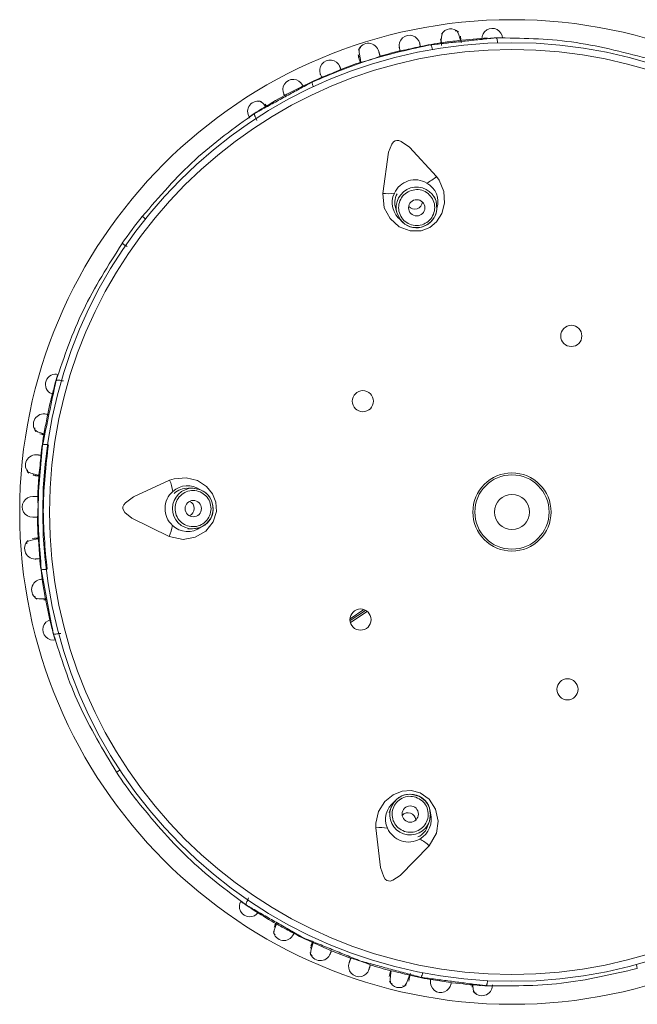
# Model space of a CAD drawing. Header units: millimetres. Extents: x 303.4 to 303.76, y 269.15 to 270.6.
# Tile 4 of 5: x 303.5387 to 303.5766, y 269.8761 to 269.9365. Entities that reach past the tile are written whole.
import ezdxf

# ---------------------------------------------------------------- set-up
doc = ezdxf.new("R2010")
doc.units = ezdxf.units.MM
doc.layers.add('SANINDUSA', color=3, linetype='Continuous')

msp = doc.modelspace()

# ---------------------------------------------------------------- linework, layer by layer
at = {"layer": 'SANINDUSA', "lineweight": 15}
for p, q in [((303.5594873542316, 269.9343327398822), (303.5595360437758, 269.9341879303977)), ((303.5596223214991, 269.934041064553), (303.5596464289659, 269.9338859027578)), ((303.553836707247, 269.9312000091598), (303.5537691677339, 269.9313100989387)), ((303.5532667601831, 269.9303079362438), (303.5532319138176, 269.9304191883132)), ((303.5642586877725, 269.9253521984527), (303.5641747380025, 269.9256202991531)), ((303.5643120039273, 269.9248879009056), (303.5642586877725, 269.9253521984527)), ((303.5617889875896, 269.9248731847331), (303.5618729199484, 269.9246051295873)), ((303.5412857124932, 269.9143411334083), (303.5414022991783, 269.9143398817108)), ((303.5493462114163, 269.9077457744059), (303.5490652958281, 269.9077487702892)), ((303.5498042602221, 269.9076530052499), (303.5493462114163, 269.9077457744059)), ((303.5490386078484, 269.905248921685), (303.5493194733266, 269.905245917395)), ((303.5395936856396, 269.9046516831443), (303.5394824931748, 269.9046450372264)), ((303.5402755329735, 269.9010665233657), (303.5401209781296, 269.9020018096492)), ((303.5598311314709, 269.9002969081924), (303.5589840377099, 269.8997386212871)), ((303.5599273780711, 269.9002503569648), (303.558984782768, 269.8996291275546)), ((303.5600357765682, 269.9001802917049), (303.5590092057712, 269.899503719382)), ((303.541236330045, 269.898823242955), (303.5411067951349, 269.8988214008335)), ((303.5617124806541, 269.8885294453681), (303.5614827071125, 269.8881224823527)), ((303.5614827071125, 269.8881224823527), (303.5613930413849, 269.8878562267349)), ((303.563762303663, 269.8870583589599), (303.5638519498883, 269.8873245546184)), ((303.5527121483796, 269.8824833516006), (303.5527565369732, 269.8826050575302)), ((303.5544395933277, 269.8810424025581), (303.5544377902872, 269.8810648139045)), ((303.5565949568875, 269.8796261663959), (303.5565486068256, 269.8795248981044)), ((303.5650320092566, 269.8774317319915), (303.5640922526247, 269.8775741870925)), ((303.566477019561, 269.8772656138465), (303.5664669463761, 269.8771368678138))]:
    msp.add_line(p, q, dxfattribs=at)
at = {"layer": 'SANINDUSA', "lineweight": 15, "flags": 128}
for points in [[(303.5645355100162, 269.9353171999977), (303.5645671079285, 269.9351079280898), (303.564597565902, 269.9349062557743)], [(303.5657524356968, 269.9352263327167), (303.5657393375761, 269.9352963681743), (303.5656443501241, 269.935624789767), (303.5655388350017, 269.9358041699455), (303.5654257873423, 269.9358067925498)], [(303.5657983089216, 269.9350678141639), (303.5657757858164, 269.9352709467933), (303.5657520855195, 269.9354812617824)], [(303.568039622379, 269.9350695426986), (303.5680350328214, 269.9351225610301), (303.5680263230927, 269.9351854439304), (303.5680145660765, 269.9352426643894), (303.5680001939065, 269.9352922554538), (303.5679836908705, 269.9353324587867), (303.5679656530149, 269.9353618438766), (303.5679467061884, 269.9353793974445), (303.5679275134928, 269.9353845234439)], [(303.5596446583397, 269.9347716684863), (303.5595424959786, 269.9347311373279), (303.5595364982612, 269.9344842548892), (303.5596170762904, 269.9340604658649), (303.5596223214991, 269.934041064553)], [(303.5594976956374, 269.9342212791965), (303.5594911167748, 269.934321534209), (303.5595311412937, 269.9343108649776)], [(303.5538306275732, 269.9311527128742), (303.553812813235, 269.9311768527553), (303.5536159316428, 269.931391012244), (303.5534555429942, 269.931495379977), (303.5533456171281, 269.9314662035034)], [(303.5642861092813, 269.926867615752), (303.5626293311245, 269.9286666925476), (303.5621288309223, 269.9290246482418), (303.5619715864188, 269.9290794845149), (303.5618467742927, 269.9290869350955), (303.5617445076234, 269.9290588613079), (303.561656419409, 269.9290007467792), (303.5615430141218, 269.9288619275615), (303.5613480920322, 269.9283630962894), (303.5609860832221, 269.9258342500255)], [(303.5609860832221, 269.9258342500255), (303.5610857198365, 269.9249536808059), (303.5614392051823, 269.9242921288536), (303.5619969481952, 269.9237931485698), (303.5626763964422, 269.9235290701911), (303.563348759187, 269.9235333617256), (303.5638853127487, 269.9237484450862), (303.5642960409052, 269.9241001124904), (303.5646140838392, 269.9246012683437), (303.5647854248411, 269.9252435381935), (303.5647412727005, 269.9259560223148), (303.5644544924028, 269.9266382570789), (303.5642861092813, 269.926867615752)], [(303.5643014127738, 269.9248887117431), (303.5643141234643, 269.925021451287), (303.5642588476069, 269.9253516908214)], [(303.5462349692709, 269.9244253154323), (303.5462351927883, 269.9244251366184), (303.5462475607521, 269.9244152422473), (303.5462715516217, 269.9243960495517), (303.5463061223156, 269.9243684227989), (303.5463497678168, 269.9243335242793), (303.5464005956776, 269.9242928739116), (303.5464286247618, 269.9242704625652)], [(303.5618727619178, 269.9246056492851), (303.5620331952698, 269.9242767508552), (303.5622080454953, 269.924084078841)], [(303.56187291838, 269.9246051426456), (303.5621062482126, 269.9241784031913), (303.5622007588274, 269.92407752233)], [(303.5396391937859, 269.911443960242), (303.539633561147, 269.9113292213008), (303.5398074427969, 269.9112116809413), (303.5401336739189, 269.9110961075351), (303.5402057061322, 269.911078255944)], [(303.5399555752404, 269.9110878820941), (303.5401642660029, 269.9110532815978), (303.5401735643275, 269.9110517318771)], [(303.539186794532, 269.9088778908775), (303.5391840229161, 269.9087650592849), (303.5393879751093, 269.9086625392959), (303.5397698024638, 269.9085728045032), (303.5398931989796, 269.9085548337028)], [(303.5396394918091, 269.9085201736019), (303.5395400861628, 269.9085535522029), (303.5395688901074, 269.908602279)], [(303.5479134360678, 269.9082401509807), (303.5456904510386, 269.9072204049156), (303.5451953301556, 269.9068549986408), (303.5450945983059, 269.9067224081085), (303.545048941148, 269.9066060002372), (303.545044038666, 269.9065000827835), (303.5450720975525, 269.9063983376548), (303.5451690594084, 269.9062475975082), (303.5455832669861, 269.9059080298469), (303.5478764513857, 269.9047823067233)], [(303.5478764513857, 269.9047823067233), (303.5487447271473, 269.9046049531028), (303.5494831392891, 269.9047367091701), (303.5501300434, 269.9051129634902), (303.5505911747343, 269.9056775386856), (303.5507948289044, 269.9063183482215), (303.5507561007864, 269.9068950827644), (303.5505485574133, 269.9073943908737), (303.5501702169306, 269.907851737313), (303.5496123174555, 269.9082131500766), (303.5489210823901, 269.9083913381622), (303.5481836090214, 269.9083294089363), (303.5479134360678, 269.9082401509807)], [(303.5498002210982, 269.907643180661), (303.5496778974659, 269.9076962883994), (303.5493467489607, 269.9077457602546)], [(303.5493189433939, 269.9052459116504), (303.5496812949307, 269.9052968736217), (303.5499185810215, 269.9054036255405)], [(303.5493194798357, 269.9052459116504), (303.5497974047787, 269.9053359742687), (303.5499225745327, 269.9053946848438)], [(303.5398492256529, 269.9046414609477), (303.5397277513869, 269.9046266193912), (303.5393482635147, 269.9045469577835), (303.5391432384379, 269.9044508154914), (303.539141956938, 269.9043399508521)], [(303.5396409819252, 269.9011186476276), (303.5396749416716, 269.9010088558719), (303.539878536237, 269.9009578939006), (303.5402246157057, 269.9009608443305), (303.5402984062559, 269.9009687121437)], [(303.5411067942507, 269.898821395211), (303.5410547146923, 269.898810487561), (303.540992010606, 269.8988006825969), (303.5409338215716, 269.8987954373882), (303.540882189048, 269.898794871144), (303.5408389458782, 269.8987990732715), (303.5408055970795, 269.8988078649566), (303.5407833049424, 269.8988209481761), (303.5407728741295, 269.8988378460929)], [(303.5446580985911, 269.8903177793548), (303.5446583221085, 269.8903179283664), (303.5446715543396, 269.8903266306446), (303.5446972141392, 269.8903435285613), (303.5447341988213, 269.8903678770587), (303.5447808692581, 269.8903986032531), (303.5448352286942, 269.89043436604), (303.5448652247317, 269.8904540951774)], [(303.5638469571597, 269.8858088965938), (303.5642839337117, 269.886579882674), (303.5643868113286, 269.8873228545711), (303.5642288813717, 269.8880543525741), (303.5638344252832, 269.8886673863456), (303.563287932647, 269.8890591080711), (303.5627274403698, 269.8892004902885), (303.5621884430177, 269.8891573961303), (303.5616365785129, 269.8889389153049), (303.5611204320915, 269.8885199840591), (303.5607373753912, 269.8879176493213), (303.5605683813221, 269.8871971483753), (303.5605697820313, 269.8869125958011)], [(303.5617205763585, 269.8885225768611), (303.5616322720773, 269.8884226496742), (303.5614828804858, 269.8881229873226)], [(303.5638517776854, 269.887324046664), (303.563915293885, 269.8876844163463), (303.5638870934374, 269.8879430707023)], [(303.5638519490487, 269.8873245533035), (303.5639140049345, 269.8878069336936), (303.5638968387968, 269.8879441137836)], [(303.5605697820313, 269.8869125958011), (303.5608526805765, 269.884483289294), (303.561047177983, 269.8838994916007), (303.5611421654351, 269.8837627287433), (303.5612387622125, 269.8836833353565), (303.5613379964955, 269.8836459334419), (303.5614434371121, 269.8836411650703), (303.5616167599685, 269.8836868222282), (303.5620676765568, 269.8839758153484), (303.5638469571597, 269.8858088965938)], [(303.552712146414, 269.8824833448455), (303.5526846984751, 269.8824377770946), (303.5526547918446, 269.8823817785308), (303.5526306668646, 269.8823285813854), (303.5526131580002, 269.8822800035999), (303.552602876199, 269.8822378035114), (303.55260019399, 269.8822034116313), (303.552605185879, 269.882178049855), (303.5526177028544, 269.8821626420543)], [(303.5544703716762, 269.8810121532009), (303.5544397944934, 269.8809477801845), (303.5543236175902, 269.8806262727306), (303.5543035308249, 269.8804191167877), (303.5543934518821, 269.8803505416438)], [(303.5544506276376, 269.8810342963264), (303.5544252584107, 269.8809897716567), (303.5543208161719, 269.8808056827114)], [(303.5567239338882, 269.8798470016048), (303.5566800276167, 269.8797327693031), (303.5565722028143, 269.8793603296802), (303.5565608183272, 269.8791341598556), (303.5566581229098, 269.8790809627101)], [(303.5766090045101, 269.8782782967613), (303.5766089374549, 269.8782785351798), (303.576604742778, 269.8782937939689), (303.576596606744, 269.8783234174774), (303.5765848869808, 269.8783661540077), (303.5765700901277, 269.8784200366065), (303.5765528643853, 269.8784827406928), (303.5765433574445, 269.8785173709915)], [(303.5614816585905, 269.8781590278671), (303.5614457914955, 269.8780221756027), (303.5613836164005, 269.8777833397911)], [(303.5615003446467, 269.878131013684), (303.5614769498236, 269.8780109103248), (303.5614354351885, 269.8776253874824), (303.5614635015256, 269.8774006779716), (303.561568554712, 269.877365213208)], [(303.5625828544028, 269.8775000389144), (303.5626358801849, 269.8777409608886), (303.5626862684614, 269.8779698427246)], [(303.5622096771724, 269.877202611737), (303.562322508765, 269.8771835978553), (303.5624537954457, 269.8773714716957), (303.5625968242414, 269.8777376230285), (303.5626324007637, 269.877858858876)], [(303.5665097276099, 269.8773003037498), (303.5665099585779, 269.8772703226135), (303.5665433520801, 269.876981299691), (303.5666117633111, 269.8768026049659), (303.5667178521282, 269.8767615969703)]]:
    msp.add_lwpolyline(points, dxfattribs=at)
at = {"layer": 'SANINDUSA', "lineweight": 15}
for centre, radius in [((303.5689190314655, 269.9062863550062), 0.03020728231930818), ((303.5689190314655, 269.9062863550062), 0.02879663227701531), ((303.5689190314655, 269.9062863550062), 0.02837947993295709), ((303.5630749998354, 269.924950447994), 0.0004994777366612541), ((303.5725575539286, 269.9170901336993), 0.0006499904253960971), ((303.5597684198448, 269.9130853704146), 0.000649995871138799), ((303.5689190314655, 269.9062863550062), 0.002400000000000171), ((303.5689190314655, 269.9062863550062), 0.002280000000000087), ((303.5493625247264, 269.9064959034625), 0.0004994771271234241), ((303.5689190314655, 269.9062863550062), 0.001080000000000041), ((303.5596250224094, 269.8996847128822), 0.0006500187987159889), ((303.5723256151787, 269.8954073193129), 0.0006499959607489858), ((303.5626764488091, 269.8877517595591), 0.0004994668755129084)]:
    msp.add_circle(centre, radius, dxfattribs=at)
for centre, radius, start, end in [((303.5651584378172, 269.9352917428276), 0.0006380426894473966, 42.41070341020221, 151.2389024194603), ((303.5677083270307, 269.9353282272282), 0.0006341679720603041, 2.038678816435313, 182.8229982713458), ((303.5626346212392, 269.9349000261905), 0.000639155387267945, 12.04931153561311, 192.8124133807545), ((303.5655502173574, 269.9352915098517), 0.0009704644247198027, 155.0676626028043, 192.8750963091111), ((303.5689190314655, 269.9062863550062), 0.02911556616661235, 92.95103546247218, 96.45391966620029), ((303.5601071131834, 269.9343921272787), 0.0006539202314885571, 13.17541343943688, 158.7508335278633), ((303.5574269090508, 269.9585451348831), 0.02440769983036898, 281.0669878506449, 283.8733387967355), ((303.5689190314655, 269.9062863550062), 0.02911556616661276, 98.32878015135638, 101.250815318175), ((303.5633854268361, 269.9345946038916), 0.0006629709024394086, 6.303096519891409, 32.59393467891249), ((303.4562302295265, 270.7760924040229), 0.8479643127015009, 277.3494428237, 277.4136892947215), ((303.5573774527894, 269.943144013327), 0.009537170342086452, 283.5696443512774, 291.2062891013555), ((303.5689190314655, 269.9062863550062), 0.02911556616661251, 103.5227882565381, 106.1597295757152), ((303.5577613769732, 269.9333740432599), 0.0006391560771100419, 22.04758859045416, 202.8133863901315), ((303.5689190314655, 269.9062863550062), 0.02911556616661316, 108.5707712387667, 111.2478775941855), ((303.5689190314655, 269.9062863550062), 0.02911556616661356, 113.526757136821, 116.40002529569), ((303.5485378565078, 269.9557267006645), 0.02437679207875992, 291.066817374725, 293.8772161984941), ((303.5554957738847, 269.9321966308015), 0.0006366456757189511, 27.04411665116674, 207.8151286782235), ((303.5616453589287, 269.9198864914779), 0.01369240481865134, 113.9184526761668, 118.534436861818), ((303.557318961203, 269.9326949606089), 0.0006630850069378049, 182.182320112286, 208.4669846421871), ((303.5689190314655, 269.9062863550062), 0.02911556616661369, 118.3205261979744, 121.4262200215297), ((303.5533391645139, 269.9308607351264), 0.0006416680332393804, 69.22697073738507, 215.4831666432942), ((303.5689190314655, 269.9062863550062), 0.02911556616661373, 121.4262200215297, 122.2897321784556), ((303.5689190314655, 269.9062863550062), 0.02911556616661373, 122.2897321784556, 123.5363574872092), ((303.5624590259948, 269.9289641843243), 0.002780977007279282, 296.3078429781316, 311.0709665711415), ((303.562975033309, 269.9252685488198), 0.001399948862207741, 59.21567878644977, 155.5592596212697), ((303.5630607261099, 269.9253221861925), 0.001310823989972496, 342.2816588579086, 61.23402895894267), ((303.561291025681, 269.9286017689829), 0.002784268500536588, 263.7121595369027, 278.4577128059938), ((303.5629057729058, 269.9252660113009), 0.00133830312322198, 154.2333846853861, 233.8231471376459), ((303.5627848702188, 269.9252728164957), 0.001060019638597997, 149.731032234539, 201.9865808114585), ((303.5630666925, 269.9249758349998), 0.001250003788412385, 17.52302611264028, 197.2506845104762), ((303.5629444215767, 269.9253601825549), 0.0004860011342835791, 222.8716374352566, 287.6024853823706), ((303.5629657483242, 269.9253430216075), 0.0004634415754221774, 285.730561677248, 355.0155617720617), ((303.5689190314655, 269.9062863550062), 0.02904641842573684, 141.352961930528, 145.4177636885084), ((303.5630659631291, 269.924982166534), 0.001249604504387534, 287.3324932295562, 355.6739884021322), ((303.5631414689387, 269.9249336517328), 0.001160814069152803, 290.1564856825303, 357.7812851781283), ((303.5630637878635, 269.9249822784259), 0.001250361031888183, 226.3521669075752, 287.4261176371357), ((303.5630315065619, 269.924834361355), 0.001114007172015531, 222.3376830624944, 297.2434666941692), ((303.5409216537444, 269.9141131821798), 0.0006312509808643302, 73.69885092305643, 247.1790359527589), ((303.5689190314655, 269.9062863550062), 0.02911556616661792, 163.2371136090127, 164.3838077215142), ((303.5689190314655, 269.9062863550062), 0.02911556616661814, 165.1893355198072, 168.4497094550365), ((303.5689190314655, 269.9062863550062), 0.02911556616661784, 164.3838077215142, 165.1893355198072), ((303.5401955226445, 269.9116595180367), 0.0006469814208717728, 75.43135178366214, 221.1697281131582), ((303.1533280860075, 269.9842172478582), 0.3937235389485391, 349.3093913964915, 349.4477680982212), ((303.5689190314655, 269.9062863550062), 0.02911556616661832, 170.3207602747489, 173.2460435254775), ((303.5402863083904, 269.9097713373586), 0.0006629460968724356, 78.30400259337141, 104.5955701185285), ((303.5397183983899, 269.9091460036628), 0.0006509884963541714, 80.12052115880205, 225.8508156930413), ((303.5157061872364, 269.9115007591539), 0.02436797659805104, 353.0664333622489, 355.8778902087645), ((303.5689190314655, 269.9062863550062), 0.02911556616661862, 175.5262599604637, 178.1684846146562), ((303.5453540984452, 269.9071501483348), 0.0027817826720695, 8.309954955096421, 23.06879015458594), ((303.5490291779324, 269.9064990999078), 0.001400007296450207, 131.2181452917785, 227.5566252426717), ((303.5493358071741, 269.9064958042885), 0.001249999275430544, 89.52304834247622, 269.2515882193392), ((303.5490078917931, 269.906569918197), 0.00133306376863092, 54.90381807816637, 132.5357247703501), ((303.548956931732, 269.906683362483), 0.001057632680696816, 84.19304922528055, 136.4206111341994), ((303.5493990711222, 269.9065539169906), 0.001160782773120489, 2.155014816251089, 69.7824442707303), ((303.5493296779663, 269.9064971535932), 0.001249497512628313, 359.3293830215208, 67.67760523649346), ((303.5395102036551, 269.9066009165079), 0.0006416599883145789, 89.05075290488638, 269.8102352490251), ((303.5303053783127, 269.9066992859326), 0.009530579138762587, 355.5667687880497, 3.20852644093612), ((303.5489552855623, 269.9065132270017), 0.0004635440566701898, 357.7374610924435, 67.00433546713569), ((303.5489325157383, 269.9064982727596), 0.0004859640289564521, 294.8684189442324, 359.6055253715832), ((303.549459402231, 269.906418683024), 0.00111408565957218, 294.340439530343, 9.239691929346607), ((303.5493287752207, 269.9064950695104), 0.001250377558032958, 298.3525793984, 359.4253591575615), ((303.5689190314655, 269.9062863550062), 0.02911556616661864, 180.570964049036, 183.2410091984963), ((303.5453415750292, 269.9059266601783), 0.002781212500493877, 335.7035130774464, 350.465414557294), ((303.5490132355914, 269.9064030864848), 0.001319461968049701, 225.2532008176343, 307.7404556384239), ((303.5396644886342, 269.904051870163), 0.0006508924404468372, 132.1297713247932, 278.6898092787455), ((303.5186692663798, 269.9024178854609), 0.02129968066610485, 2.871191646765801, 6.060658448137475), ((303.5689190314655, 269.9062863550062), 0.02911556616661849, 185.5220598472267, 188.4667777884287), ((303.5402182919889, 269.9034143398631), 0.000662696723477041, 254.1751602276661, 280.4775282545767), ((303.5400900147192, 269.9015114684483), 0.0006469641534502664, 95.42939770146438, 241.1702274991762), ((303.5689190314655, 269.9062863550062), 0.02911556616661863, 190.3320925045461, 193.5801164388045), ((303.5407635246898, 269.8990639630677), 0.0006341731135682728, 104.0384416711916, 284.8222904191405), ((303.5689190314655, 269.9062863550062), 0.02911556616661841, 193.5801164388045, 194.3821242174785), ((303.5689190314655, 269.9062863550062), 0.02911556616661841, 194.3821242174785, 195.5365219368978), ((303.5689190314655, 269.9062863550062), 0.02904641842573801, 213.3529619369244, 217.4221723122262), ((303.5626649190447, 269.8877216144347), 0.001248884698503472, 71.31027354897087, 139.696925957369), ((303.5626325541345, 269.8878044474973), 0.001160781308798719, 74.15495205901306, 141.781628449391), ((303.5627798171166, 269.887820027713), 0.001114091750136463, 6.340819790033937, 81.23993146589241), ((303.5626667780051, 269.8877193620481), 0.001250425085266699, 10.3546313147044, 71.42403329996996), ((303.5624964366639, 269.8874373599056), 0.001333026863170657, 126.902611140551, 204.5357104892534), ((303.5626681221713, 269.8877258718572), 0.001250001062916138, 161.501079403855, 341.2732871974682), ((303.5625341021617, 269.8873699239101), 0.0004634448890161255, 69.73030201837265, 139.0122826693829), ((303.5625412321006, 269.887343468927), 0.0004860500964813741, 6.87512007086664, 71.59944471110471), ((303.5625704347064, 269.8874357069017), 0.001399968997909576, 299.5554513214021, 16.14621836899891), ((303.5627217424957, 269.8873203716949), 0.001059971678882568, 293.7298480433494, 345.9878574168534), ((303.5608156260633, 269.8841414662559), 0.002782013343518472, 80.31226746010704, 95.06978988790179), ((303.562570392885, 269.8874357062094), 0.001399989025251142, 203.2171483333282, 299.5569541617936), ((303.5619740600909, 269.8837499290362), 0.002783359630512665, 47.70942842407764, 62.46010391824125), ((303.5528281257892, 269.8820793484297), 0.0006341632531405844, 146.0363315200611, 326.8240064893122), ((303.5689190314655, 269.9062863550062), 0.0291155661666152, 235.2387557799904, 236.2889312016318), ((303.5689190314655, 269.9062863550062), 0.0291155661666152, 236.2889312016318, 237.3496640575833), ((303.5689190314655, 269.9062863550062), 0.02911556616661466, 237.3496640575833, 240.2218035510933), ((303.5719355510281, 269.9112965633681), 0.03495500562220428, 240.0497670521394, 241.7612023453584), ((303.5549176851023, 269.880637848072), 0.0006468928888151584, 188.8044728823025, 335.386756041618), ((303.5689190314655, 269.9062863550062), 0.02911556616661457, 242.3255440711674, 245.2402439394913), ((303.5487448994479, 269.8601045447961), 0.02129720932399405, 64.87132148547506, 68.06102070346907), ((303.5571577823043, 269.8794071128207), 0.0006509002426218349, 194.129989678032, 340.6884558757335), ((303.5689190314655, 269.9062863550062), 0.02911556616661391, 247.5204319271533, 250.1974208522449), ((303.5595320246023, 269.8784140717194), 0.0006416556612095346, 161.0491376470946, 341.8135616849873), ((303.5570196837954, 269.8709540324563), 0.008200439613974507, 66.94591952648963, 75.8296429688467), ((303.5689190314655, 269.9062863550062), 0.02911556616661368, 252.5783450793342, 255.2437590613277), ((303.5572071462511, 269.8578356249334), 0.02074740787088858, 74.85129269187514, 78.04667499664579), ((303.5627807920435, 269.8781030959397), 0.0006634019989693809, 326.1874465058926, 352.4592054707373), ((303.5620064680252, 269.8777409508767), 0.0006407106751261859, 201.4094286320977, 310.2369174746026), ((303.5689190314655, 269.9062863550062), 0.02911556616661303, 257.5175805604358, 260.4560603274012), ((303.5645489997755, 269.8774345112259), 0.000636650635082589, 171.0463756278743, 351.8153042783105), ((303.5689190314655, 269.9062863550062), 0.02911556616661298, 262.3302338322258, 265.8228012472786), ((303.5670334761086, 269.8791679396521), 0.001933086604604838, 254.7361050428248, 269.8722855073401), ((303.5670789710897, 269.8772476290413), 0.0006416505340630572, 213.223454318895, 359.4876360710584)]:
    msp.add_arc(centre, radius, start, end, dxfattribs=at)
for points in [[(303.5674853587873, 269.9353364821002), (303.5639439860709, 269.9349517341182)], [(303.5679275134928, 269.9353845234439), (303.5674853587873, 269.9353364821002)], [(303.5632969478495, 269.934844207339), (303.563257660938, 269.9350437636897)], [(303.560827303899, 269.934252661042), (303.5607460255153, 269.9345335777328)], [(303.5584233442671, 269.9334340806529), (303.5583500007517, 269.9336237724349)], [(303.5566563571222, 269.9326697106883), (303.5535222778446, 269.9309628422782)], [(303.5535222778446, 269.9309628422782), (303.5531374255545, 269.9307532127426)], [(303.5409386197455, 269.9143352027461), (303.5408490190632, 269.9139062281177)], [(303.5408490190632, 269.9139062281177), (303.5401192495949, 269.9104128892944)], [(303.5400720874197, 269.9110427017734), (303.5402233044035, 269.9110177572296)], [(303.5400215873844, 269.9097643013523), (303.5398196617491, 269.909788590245)], [(303.5396542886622, 269.9085190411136), (303.5398974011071, 269.9085005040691)], [(303.5398210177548, 269.9072327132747), (303.539528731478, 269.9072422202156)], [(303.5395157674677, 269.9059593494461), (303.5398074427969, 269.9059625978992)], [(303.5398566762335, 269.9046934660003), (303.5396132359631, 269.9046801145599)], [(303.5400375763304, 269.9027767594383), (303.5406912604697, 269.8992750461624)], [(303.5401850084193, 269.90088961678), (303.5403356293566, 269.900917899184)], [(303.5406912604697, 269.8992750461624), (303.5407728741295, 269.8988378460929)], [(303.5526177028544, 269.8821626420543), (303.5530036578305, 269.8819415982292)], [(303.5530036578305, 269.8819415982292), (303.5560948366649, 269.880171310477)], [(303.5544377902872, 269.8810648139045), (303.5543614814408, 269.880931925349)], [(303.5560948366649, 269.880171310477), (303.5596390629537, 269.878731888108)], [(303.5566815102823, 269.8798779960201), (303.5565790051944, 269.8796568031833)], [(303.5577679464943, 269.8791818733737), (303.5578450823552, 269.8793693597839)], [(303.5590271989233, 269.8789049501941), (303.5589278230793, 269.8786298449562)], [(303.5596390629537, 269.878731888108), (303.56333198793, 269.8777339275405)], [(303.5601439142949, 269.8782210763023), (303.5602309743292, 269.8784995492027)], [(303.56333198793, 269.8777339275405), (303.5668707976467, 269.8772727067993)], [(303.5668707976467, 269.8772727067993), (303.5673053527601, 269.8772160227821)]]:
    msp.add_open_spline(points, degree=1, dxfattribs=at)
for points, knots in [([(303.5670750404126, 269.9352951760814), (303.5670735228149, 269.9353190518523), (303.5670704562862, 269.9353672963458), (303.5670749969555, 269.9352958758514), (303.567077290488, 269.9352598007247)], [0, 0, 0, 0, 0.4948911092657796, 1, 1, 1, 1]), ([(303.5772063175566, 269.9341235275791), (303.5756609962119, 269.9345206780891), (303.5725711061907, 269.9353147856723), (303.5694751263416, 269.9353612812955), (303.5679275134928, 269.9353845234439)], [0, 0, 0, 0, 0.5001217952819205, 1, 1, 1, 1]), ([(303.5639439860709, 269.9349517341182), (303.5626945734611, 269.9346825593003), (303.5601957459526, 269.9341442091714), (303.5578361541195, 269.9331612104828), (303.5566563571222, 269.9326697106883)], [0, 0, 0, 0, 0.4999995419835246, 1, 1, 1, 1]), ([(303.5620121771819, 269.9347550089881), (303.5619978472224, 269.9348140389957), (303.5619810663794, 269.9348831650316), (303.5620228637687, 269.9347109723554), (303.5620412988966, 269.9346349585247), (303.5620566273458, 269.9345717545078)], [0, 0, 0, 0, 0.4963000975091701, 0.58118336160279, 1, 1, 1, 1]), ([(303.563257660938, 269.9350437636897), (303.5632548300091, 269.9350581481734), (303.5632352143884, 269.9351578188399), (303.5632488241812, 269.9350886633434), (303.5632604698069, 269.9350294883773)], [0, 0, 0, 0, 0.1443201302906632, 1, 1, 1, 1]), ([(303.5595164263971, 269.9341657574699), (303.5595076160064, 269.9341918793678), (303.5594859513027, 269.9342561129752), (303.5595670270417, 269.9340157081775), (303.5596151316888, 269.9338730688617)], [0, 0, 0, 0, 0.4066702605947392, 1, 1, 1, 1]), ([(303.5583500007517, 269.9336237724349), (303.558344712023, 269.9336374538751), (303.5583080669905, 269.9337322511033), (303.5583334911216, 269.9336664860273), (303.5583552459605, 269.9336102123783)], [0, 0, 0, 0, 0.1443232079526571, 1, 1, 1, 1]), ([(303.5571735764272, 269.9331231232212), (303.5571492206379, 269.9331787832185), (303.5571206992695, 269.9332439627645), (303.5571917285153, 269.9330816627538), (303.557223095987, 269.9330100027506), (303.5572491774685, 269.9329504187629)], [0, 0, 0, 0, 0.4963007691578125, 0.5811832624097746, 1, 1, 1, 1]), ([(303.5561072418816, 269.9323955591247), (303.5560769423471, 269.9324573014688), (303.5560169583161, 269.9325795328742), (303.556048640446, 269.9325149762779), (303.5560643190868, 269.9324830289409)], [0, 0, 0, 0, 0.505126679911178, 1, 1, 1, 1]), ([(303.5549340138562, 269.9318971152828), (303.5549152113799, 269.9319315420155), (303.5548836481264, 269.9319893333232), (303.5549352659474, 269.9318948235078), (303.5549561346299, 269.9318566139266)], [0, 0, 0, 0, 0.5957077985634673, 1, 1, 1, 1]), ([(303.5531374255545, 269.9307532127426), (303.5518794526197, 269.9298514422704), (303.5493629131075, 269.9280474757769), (303.5472777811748, 269.9256328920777), (303.5462349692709, 269.9244253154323)], [0, 0, 0, 0, 0.499882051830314, 1, 1, 1, 1]), ([(303.5528179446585, 269.9304863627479), (303.5528045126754, 269.930506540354), (303.5527775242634, 269.9305470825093), (303.5528173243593, 269.9304872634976), (303.5528373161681, 269.9304572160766)], [0, 0, 0, 0, 0.4976944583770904, 1, 1, 1, 1]), ([(303.5532319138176, 269.9304191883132), (303.5532126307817, 269.9304524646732), (303.5531810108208, 269.9305070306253), (303.5531482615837, 269.9305799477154), (303.5531280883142, 269.9306373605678), (303.5531181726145, 269.9306856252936), (303.5531168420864, 269.9307298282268), (303.5531296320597, 269.9307443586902), (303.5531374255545, 269.9307532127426)], [0, 0, 0, 0, 0.2150255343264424, 0.3525948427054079, 0.5003545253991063, 0.6482034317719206, 0.7856348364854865, 1, 1, 1, 1]), ([(303.562739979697, 269.9260191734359), (303.5626065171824, 269.9259599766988), (303.5623395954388, 269.9258415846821), (303.5620638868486, 269.9254874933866), (303.561937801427, 269.9250652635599), (303.5619850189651, 269.9246248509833), (303.5621974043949, 269.9242361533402), (303.5625418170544, 269.9239612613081), (303.5629702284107, 269.9238276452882), (303.5632570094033, 269.9238826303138), (303.5634003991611, 269.9239101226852)], [0, 0, 0, 0, 0.1249994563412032, 0.2499958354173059, 0.3750014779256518, 0.4999946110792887, 0.6250021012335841, 0.750000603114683, 0.8750009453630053, 1, 1, 1, 1]), ([(303.5634003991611, 269.9239101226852), (303.5635336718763, 269.9239692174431), (303.5638002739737, 269.9240874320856), (303.5640759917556, 269.9244409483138), (303.5642024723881, 269.9248629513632), (303.5641556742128, 269.9253036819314), (303.5639432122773, 269.9256929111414), (303.563598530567, 269.9259681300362), (303.5631699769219, 269.9261016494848), (303.56288327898, 269.9260466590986), (303.562739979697, 269.9260191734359)], [0, 0, 0, 0, 0.1248215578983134, 0.2496961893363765, 0.3746587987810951, 0.4997350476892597, 0.6249158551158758, 0.7500621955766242, 0.8750744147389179, 1, 1, 1, 1]), ([(303.5450052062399, 269.9227701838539), (303.5441499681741, 269.9214232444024), (303.542439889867, 269.918729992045), (303.5414389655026, 269.9157999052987), (303.5409386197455, 269.9143352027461)], [0, 0, 0, 0, 0.5001163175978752, 1, 1, 1, 1]), ([(303.5453001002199, 269.9225669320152), (303.5452793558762, 269.9225809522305), (303.54523782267, 269.9226090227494), (303.5451783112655, 269.922649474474), (303.545124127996, 269.9226864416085), (303.5450777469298, 269.9227183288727), (303.5450410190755, 269.9227437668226), (303.5450159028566, 269.9227614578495), (303.5450023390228, 269.9227714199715), (303.545004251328, 269.9227705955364), (303.5450052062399, 269.9227701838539)], [0, 0, 0, 0, 0.1248126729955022, 0.2498932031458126, 0.3749905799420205, 0.4999943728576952, 0.6249871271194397, 0.750100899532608, 0.87521257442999, 1, 1, 1, 1]), ([(303.5412857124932, 269.9143411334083), (303.541247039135, 269.9143502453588), (303.5411848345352, 269.9143649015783), (303.541105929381, 269.9143749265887), (303.5410470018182, 269.9143775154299), (303.5409990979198, 269.9143732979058), (303.5409557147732, 269.9143621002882), (303.5409451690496, 269.9143455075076), (303.5409386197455, 269.9143352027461)], [0, 0, 0, 0, 0.2221321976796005, 0.3572910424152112, 0.5003415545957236, 0.6433943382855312, 0.7785340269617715, 1, 1, 1, 1]), ([(303.5404569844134, 269.9122649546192), (303.5403897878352, 269.9122790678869), (303.5402558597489, 269.9123071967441), (303.5403269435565, 269.9122922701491), (303.5403623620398, 269.9122848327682)], [0, 0, 0, 0, 0.5017362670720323, 0.9999999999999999, 0.9999999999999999, 0.9999999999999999, 0.9999999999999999]), ([(303.5401192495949, 269.9104128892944), (303.5399891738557, 269.9091414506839), (303.5397290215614, 269.9065985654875), (303.5399347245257, 269.9040506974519), (303.5400375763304, 269.9027767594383)], [0, 0, 0, 0, 0.4999984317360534, 1, 1, 1, 1]), ([(303.540393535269, 269.9027705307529), (303.5402713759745, 269.9040454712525), (303.5400270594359, 269.9065953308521), (303.540325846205, 269.9091393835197), (303.5404752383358, 269.9104113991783)], [0, 0, 0, 0, 0.5000041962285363, 1, 1, 1, 1]), ([(303.5398196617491, 269.909788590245), (303.5398051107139, 269.9097903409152), (303.5397032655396, 269.9098025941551), (303.5397740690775, 269.9097940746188), (303.5398347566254, 269.9097867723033)], [0, 0, 0, 0, 0.1428740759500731, 1, 1, 1, 1]), ([(303.5504524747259, 269.9064838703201), (303.550437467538, 269.9066288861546), (303.5504074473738, 269.9069189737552), (303.5501563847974, 269.9072904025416), (303.5497941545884, 269.9075411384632), (303.5493605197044, 269.90763281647), (303.5489246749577, 269.9075510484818), (303.5485564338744, 269.9073082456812), (303.5482969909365, 269.9069419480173), (303.548260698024, 269.9066522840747), (303.5482425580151, 269.9065075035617)], [0, 0, 0, 0, 0.124821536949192, 0.2496912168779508, 0.3746556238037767, 0.4997328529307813, 0.6249160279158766, 0.7500615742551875, 0.8750751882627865, 1, 1, 1, 1]), ([(303.5482425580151, 269.9065075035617), (303.5482576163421, 269.9063622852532), (303.548287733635, 269.9060718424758), (303.5485393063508, 269.9057002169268), (303.5489019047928, 269.9054498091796), (303.5493353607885, 269.9053586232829), (303.5497706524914, 269.9054405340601), (303.5501385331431, 269.905683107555), (303.5503979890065, 269.9060492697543), (303.5504343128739, 269.9063390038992), (303.5504524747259, 269.9064838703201)], [0, 0, 0, 0, 0.1249954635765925, 0.2499962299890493, 0.3750013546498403, 0.4999996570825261, 0.6250027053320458, 0.7500013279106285, 0.8750012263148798, 1, 1, 1, 1]), ([(303.5397667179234, 269.9034088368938), (303.5397056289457, 269.9034028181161), (303.539634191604, 269.9033957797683), (303.5398112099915, 269.9034131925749), (303.5398890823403, 269.9034209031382), (303.5399538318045, 269.9034273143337)], [0, 0, 0, 0, 0.4986974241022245, 0.5831758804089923, 1, 1, 1, 1]), ([(303.5401286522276, 269.9021698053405), (303.5400606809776, 269.9021600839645), (303.5399252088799, 269.90214070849), (303.5399971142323, 269.90215099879), (303.5400329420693, 269.9021561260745)], [0, 0, 0, 0, 0.5017361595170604, 1, 1, 1, 1]), ([(303.5407728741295, 269.8988378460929), (303.5412417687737, 269.8973627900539), (303.5421797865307, 269.8944119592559), (303.5438318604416, 269.8916827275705), (303.5446580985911, 269.8903177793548)], [0, 0, 0, 0, 0.4998782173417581, 1, 1, 1, 1]), ([(303.5630247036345, 269.8887846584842), (303.5628821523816, 269.8888151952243), (303.5625969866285, 269.8888762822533), (303.5621661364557, 269.8887523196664), (303.5618157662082, 269.888485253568), (303.5615945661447, 269.8881011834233), (303.561537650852, 269.8876614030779), (303.5616547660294, 269.8872361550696), (303.5619229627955, 269.8868762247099), (303.5621872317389, 269.8867522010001), (303.5623193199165, 269.8866902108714)], [0, 0, 0, 0, 0.1248190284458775, 0.2496934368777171, 0.3746593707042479, 0.4997338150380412, 0.6249208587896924, 0.7500640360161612, 0.8750758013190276, 1, 1, 1, 1]), ([(303.5623193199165, 269.8866902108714), (303.5624620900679, 269.8866596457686), (303.5627476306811, 269.8865985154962), (303.5631788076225, 269.8867229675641), (303.5635289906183, 269.8869904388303), (303.5637496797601, 269.887374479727), (303.5638062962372, 269.8878137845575), (303.5636892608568, 269.8882386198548), (303.5634212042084, 269.8885985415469), (303.5631568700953, 269.8887226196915), (303.5630247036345, 269.8887846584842)], [0, 0, 0, 0, 0.1250006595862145, 0.2500015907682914, 0.3750011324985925, 0.4999960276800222, 0.6249990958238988, 0.7500001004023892, 0.8750006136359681, 0.9999999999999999, 0.9999999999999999, 0.9999999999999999, 0.9999999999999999]), ([(303.5458521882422, 269.8886367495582), (303.5468689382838, 269.8874071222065), (303.5489019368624, 269.8849484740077), (303.5513793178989, 269.8830910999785), (303.5526177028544, 269.8821626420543)], [0, 0, 0, 0, 0.500123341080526, 1, 1, 1, 1]), ([(303.5555073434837, 269.8803714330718), (303.5554890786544, 269.8803361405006), (303.5554585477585, 269.8802771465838), (303.5555082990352, 269.8803732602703), (303.5555282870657, 269.8804118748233)], [0, 0, 0, 0, 0.5982408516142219, 0.9999999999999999, 0.9999999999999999, 0.9999999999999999, 0.9999999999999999]), ([(303.5577735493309, 269.8791954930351), (303.5577502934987, 269.8791389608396), (303.5577230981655, 269.8790728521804), (303.5577622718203, 269.8791680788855), (303.5577679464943, 269.8791818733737)], [0, 0, 0, 0, 0.8551405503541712, 1, 1, 1, 1]), ([(303.5673053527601, 269.8772160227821), (303.5688531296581, 269.8772061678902), (303.5719494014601, 269.877186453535), (303.5750555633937, 269.8779142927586), (303.5766090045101, 269.8782782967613)], [0, 0, 0, 0, 0.4998840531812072, 1, 1, 1, 1]), ([(303.5639373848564, 269.8776330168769), (303.5639256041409, 269.877565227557), (303.5639022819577, 269.8774310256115), (303.5639145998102, 269.8775019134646), (303.5639206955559, 269.8775369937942)], [0, 0, 0, 0, 0.5051291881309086, 1, 1, 1, 1]), ([(303.5651795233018, 269.8773466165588), (303.5651744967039, 269.8773077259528), (303.5651660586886, 269.8772424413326), (303.5651798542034, 269.8773492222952), (303.5651854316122, 269.877392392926)], [0, 0, 0, 0, 0.5957085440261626, 1, 1, 1, 1]), ([(303.5674252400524, 269.8775418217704), (303.5674212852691, 269.877503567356), (303.5674148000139, 269.877440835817), (303.5673984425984, 269.8773625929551), (303.567381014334, 269.8773042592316), (303.5673606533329, 269.877259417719), (303.5673357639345, 269.8772228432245), (303.5673168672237, 269.8772186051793), (303.5673053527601, 269.8772160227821)], [0, 0, 0, 0, 0.2150093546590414, 0.3525833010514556, 0.5003753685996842, 0.6481978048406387, 0.785633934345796, 1, 1, 1, 1]), ([(303.567720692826, 269.8772441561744), (303.5677196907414, 269.8772199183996), (303.5677176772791, 269.8771712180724), (303.5677206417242, 269.8772430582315), (303.5677221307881, 269.8772791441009)], [0, 0, 0, 0, 0.4976922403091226, 1, 1, 1, 1])]:
    msp.add_open_spline(points, degree=3, knots=knots, dxfattribs=at)

doc.saveas('drawing.dxf')
